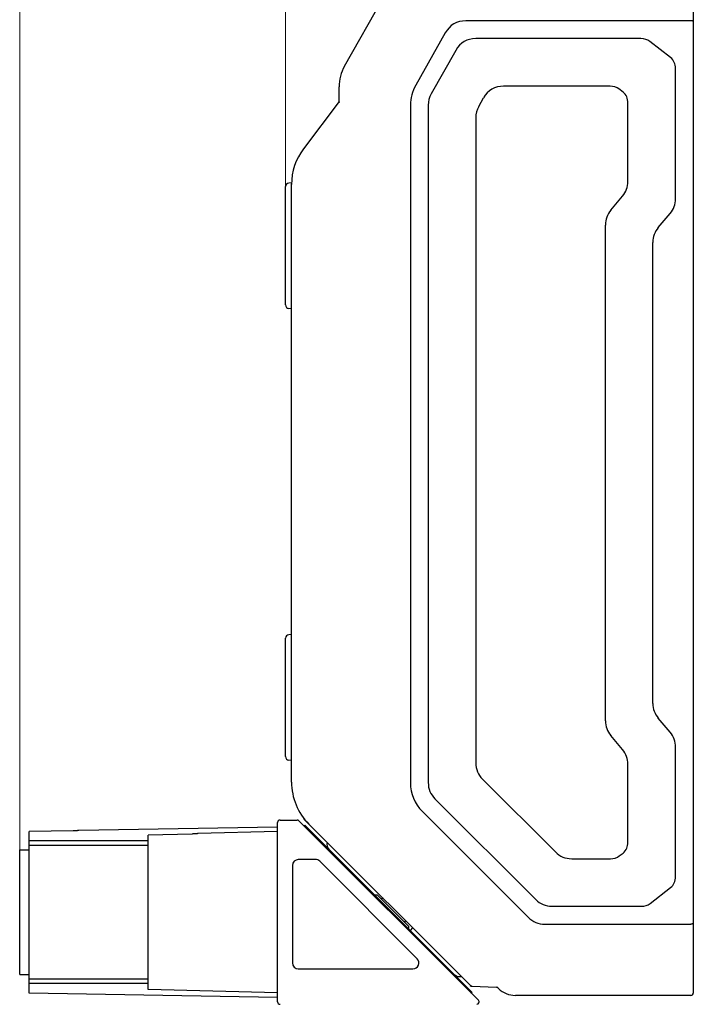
# Model space of a CAD drawing. Header units: millimetres. Extents: x 75 to 555, y 37 to 392.
# Tile 5 of 10: x 246 to 302, y 171 to 254. Entities that reach past the tile are written whole.
import ezdxf

# ---------------------------------------------------------------- set-up
doc = ezdxf.new("R2010")
doc.units = ezdxf.units.MM
doc.header["$LTSCALE"] = 32.67
doc.header["$PDMODE"] = 3
doc.header["$PDSIZE"] = 8
doc.layers.get('0').update_dxf_attribs({"linetype": 'CONTINUOUS'})
doc.layers.get('Defpoints').update_dxf_attribs({"linetype": 'CONTINUOUS'})
doc.layers.add('00_COMPONENTS', color=7, linetype='CONTINUOUS')
doc.layers.add('51__DRAFT_DIMS', color=7, linetype='CONTINUOUS')
doc.styles.add('尺寸值样式', font='兰亭黑 GBK.TTF', dxfattribs={"height": 4})
doc.dimstyles.new('1直线标注', dxfattribs={"dimtxt": 4, "dimasz": 3, "dimexe": 2.5, "dimexo": 0, "dimtad": 1, "dimdec": 1, "dimdsep": 46, "dimtxsty": '尺寸值样式', "dimcen": 0, "dimclrd": 8, "dimclre": 8, "dimclrt": 7, "dimadec": 0, "dimazin": 0, "dimtp": 0.001, "dimtm": 0.001, "dimtfac": 1, "dimtdec": 1, "dimtmove": 0, "dimatfit": 0, "dimldrblk": '_FILLED', "dimfxl": 1, "dimtolj": 1, "dimlwd": 15, "dimlwe": 15, "dimarcsym": 0})

# ---------------------------------------------------------------- blocks, each defined once
blk = doc.blocks.new('*D8')
at = {"layer": '51__DRAFT_DIMS', "color": 8, "lineweight": 15}
for p, q in [((245.523, 184.378), (245.523, 297.451)), ((338.668, 268.068), (338.668, 297.451)), ((248.523, 294.951), (335.668, 294.951))]:
    blk.add_line(p, q, dxfattribs=at)
at = {"layer": '51__DRAFT_DIMS', "color": 8}
for points in [[(248.523, 295.451), (248.523, 294.451), (245.523, 294.951)], [(335.668, 294.451), (335.668, 295.451), (338.668, 294.951)]]:
    blk.add_solid(points, dxfattribs=at)
at = {"layer": 'Defpoints', "color": 0}
for p in [(338.668, 294.951), (338.668, 268.068), (245.523, 184.378)]:
    blk.add_point(p, dxfattribs=at)
at = {"layer": '51__DRAFT_DIMS', "color": 7, "insert": (291.817, 300.91), "char_height": 4, "attachment_point": 2, "line_spacing_factor": 0.9, "style": '尺寸值样式'}
blk.add_mtext('\\A1;93.1', dxfattribs=at)
blk = doc.blocks.new('_FILLED')
at = {"color": 0, "linetype": 'ByBlock'}
blk.add_solid([(0, 0), (-1, 0.167), (-1, -0.167)], dxfattribs=at)
blk = doc.blocks.new('*D9')
at = {"layer": '51__DRAFT_DIMS', "color": 8, "lineweight": 15}
for p, q in [((267.893, 240.175), (267.893, 286.965)), ((338.668, 268.068), (338.668, 286.965)), ((335.668, 284.465), (270.893, 284.465))]:
    blk.add_line(p, q, dxfattribs=at)
at = {"layer": '51__DRAFT_DIMS', "color": 8}
for points in [[(270.893, 284.965), (270.893, 283.965), (267.893, 284.465)], [(335.668, 283.965), (335.668, 284.965), (338.668, 284.465)]]:
    blk.add_solid(points, dxfattribs=at)
at = {"layer": 'Defpoints', "color": 0}
for p in [(267.893, 284.465), (338.668, 268.068), (267.893, 240.175)]:
    blk.add_point(p, dxfattribs=at)
at = {"layer": '51__DRAFT_DIMS', "color": 7, "insert": (303.236, 290.424), "char_height": 4, "attachment_point": 2, "line_spacing_factor": 0.9, "style": '尺寸值样式'}
blk.add_mtext('\\A1;70.8', dxfattribs=at)

msp = doc.modelspace()

# ---------------------------------------------------------------- linework, layer by layer
at = {"layer": '00_COMPONENTS'}
for p, q in [((302.1929, 259.9249), (302.1929, 172.3249)), ((272.8455, 250.3035), (277.8189, 259.1085)), ((301.9929, 254.1249), (283.0604, 254.1249)), ((281.3217, 253.1101), (278.8376, 248.7122)), ((297.7902, 252.6249), (283.9029, 252.6249)), ((300.2826, 251.0256), (298.5335, 252.3921)), ((282.2134, 251.6389), (280.1438, 247.9747)), ((300.6929, 239.1611), (300.6929, 250.0918)), ((272.3929, 247.3043), (272.3929, 248.5822)), ((295.1947, 248.6249), (286.2375, 248.6249)), ((296.2826, 248.1229), (295.938, 248.3921)), ((272.3929, 247.3249), (269.402, 243.3619)), ((278.3929, 247.0208), (278.3929, 190.0348)), ((279.8929, 247.0205), (279.8929, 190.0352)), ((284.1438, 246.9231), (284.5481, 247.6389)), ((296.6929, 240.617), (296.6929, 247.1891)), ((283.8929, 245.9689), (283.8929, 191.6921)), ((268.3952, 240.4977), (268.1616, 240.4732)), ((268.3929, 190.0747), (268.3929, 240.4023)), ((267.8929, 230.2151), (267.8929, 240.1748)), ((295.2469, 238.1875), (296.239, 239.3698)), ((299.2469, 236.7316), (300.239, 237.914)), ((294.7929, 195.2396), (294.7929, 236.9403)), ((298.7929, 196.6955), (298.7929, 235.4844)), ((268.3929, 229.8924), (268.1616, 229.9167)), ((267.8929, 192.2151), (267.8929, 202.1748)), ((268.3929, 202.4975), (268.1616, 202.4732)), ((300.239, 194.2659), (299.2469, 195.4483)), ((296.239, 192.81), (295.2469, 193.9924)), ((300.6929, 182.138), (300.6929, 193.0187)), ((268.3929, 191.8924), (268.1616, 191.9167)), ((296.6929, 185.0407), (296.6929, 191.5628)), ((284.4612, 190.3201), (290.5881, 184.1932)), ((268.8202, 188.0523), (268.8201, 188.0526)), ((280.4612, 188.6632), (288.9312, 180.1932)), ((279.4002, 187.6029), (288.2933, 178.7098)), ((267.2232, 171.5777), (267.2232, 186.6777)), ((267.4232, 186.8777), (268.8703, 186.8777)), ((284.1118, 171.7191), (269.0118, 186.8191)), ((269.4338, 186.9628), (269.4594, 186.9885)), ((269.4338, 186.9628), (283.4991, 172.8974)), ((269.4479, 186.3829), (269.5168, 186.4555)), ((269.5371, 186.8919), (269.451, 186.98)), ((269.5168, 186.4555), (283.5874, 172.3849)), ((250.0319, 185.9727), (246.3232, 185.9042)), ((246.3232, 172.3277), (246.3232, 185.9042)), ((250.0751, 185.9737), (250.0319, 185.9727)), ((250.118, 185.975), (250.0751, 185.9737)), ((250.1602, 185.9765), (250.118, 185.975)), ((250.2013, 185.9783), (250.1602, 185.9765)), ((250.2409, 185.9803), (250.2013, 185.9783)), ((250.2786, 185.9824), (250.2409, 185.9803)), ((250.314, 185.9846), (250.2786, 185.9824)), ((250.3469, 185.9869), (250.314, 185.9846)), ((250.377, 185.9891), (250.3469, 185.9869)), ((250.4042, 185.9913), (250.377, 185.9891)), ((250.4281, 185.9933), (250.4042, 185.9913)), ((250.4484, 185.9951), (250.4281, 185.9933)), ((250.4648, 185.9967), (250.4484, 185.9951)), ((250.477, 185.9979), (250.4648, 185.9967)), ((250.4851, 185.9987), (250.477, 185.9979)), ((250.4904, 185.9993), (250.4851, 185.9987)), ((267.2232, 186.2925), (250.5096, 186.0008)), ((260.0344, 185.7062), (256.3232, 185.6031)), ((256.3232, 172.6277), (256.3232, 185.6031)), ((260.0788, 185.7077), (260.0344, 185.7062)), ((260.1222, 185.7093), (260.0788, 185.7077)), ((260.1643, 185.7113), (260.1222, 185.7093)), ((260.205, 185.7134), (260.1643, 185.7113)), ((260.2441, 185.7157), (260.205, 185.7134)), ((260.2814, 185.7181), (260.2441, 185.7157)), ((260.3167, 185.7206), (260.2814, 185.7181)), ((260.3497, 185.7231), (260.3167, 185.7206)), ((260.3803, 185.7256), (260.3497, 185.7231)), ((260.408, 185.728), (260.3803, 185.7256)), ((260.4437, 185.7313), (260.408, 185.728)), ((260.4711, 185.7339), (260.4437, 185.7313)), ((260.4949, 185.7363), (260.4711, 185.7339)), ((267.2232, 185.9131), (260.5103, 185.7373)), ((256.3232, 185.1277), (246.3232, 185.1277)), ((256.3232, 184.7527), (246.3232, 184.7527)), ((245.5232, 184.3777), (246.3232, 184.3777)), ((245.5232, 173.8778), (245.5232, 184.3776)), ((295.9636, 183.8578), (296.2826, 184.107)), ((270.4061, 183.5577), (268.9632, 183.5577)), ((278.9596, 175.2112), (270.7596, 183.4112)), ((291.9601, 183.6249), (295.2203, 183.6249)), ((268.4632, 183.0577), (268.4632, 174.8577)), ((298.5591, 179.8578), (300.2826, 181.2043)), ((275.6163, 180.5681), (275.4042, 180.5681)), ((275.6163, 180.5681), (278.2326, 177.9518)), ((290.3032, 179.6249), (297.8158, 179.6249)), ((289.7054, 178.1249), (301.9929, 178.1249)), ((278.2326, 177.9518), (278.2326, 177.7397)), ((278.5825, 177.8141), (278.3741, 177.5982)), ((268.9632, 174.3577), (278.6061, 174.3577)), ((245.5232, 173.8777), (246.3232, 173.8777)), ((256.3232, 173.5027), (246.3232, 173.5027)), ((256.3232, 173.1277), (246.3232, 173.1277)), ((267.2232, 171.9629), (246.3232, 172.3277)), ((267.2232, 172.3423), (256.3232, 172.6277)), ((283.4573, 172.3735), (283.5874, 172.3849)), ((283.559, 172.8953), (283.4991, 172.8974)), ((283.578, 172.8947), (285.6119, 172.8236)), ((285.6605, 172.8573), (285.8072, 172.7107)), ((301.9929, 172.1249), (287.2214, 172.1249))]:
    msp.add_line(p, q, dxfattribs=at)
for points in [[(250.5096, 186.0008), (250.5055, 186.0006), (250.5016, 186.0004), (250.4977, 186.0001), (250.494, 185.9997), (250.4904, 185.9993)], [(260.5103, 185.7373), (260.5075, 185.7372), (260.5033, 185.737), (260.4991, 185.7367), (260.4949, 185.7363)]]:
    msp.add_lwpolyline(points, dxfattribs=at)
for centre, radius, start, end in [((275.8929, 248.5822), 3.5, 150.540825, 180), ((273.3929, 240.3499), 5, 142.957525, 180), ((268.1929, 240.1748), 0.3, 96, 180), ((268.1929, 230.2151), 0.3, 180, 264), ((268.1929, 202.1748), 0.3, 96, 180), ((268.1929, 192.2151), 0.3, 180, 264), ((273.3929, 190.0747), 5, 180, 225), ((267.4232, 186.6777), 0.2, 90, 180), ((268.8703, 186.6777), 0.2, 45, 90), ((271.9747, 184.8461), 0.6, 165, 225), ((268.9632, 183.0577), 0.5, 90, 180), ((270.4061, 183.0577), 0.5, 45, 90), ((276.5356, 178.871), 1.5, 107.176239, 113.487346), ((276.5356, 178.871), 1.5, 336.512654, 342.823761), ((268.9632, 174.8577), 0.5, 180, 270), ((278.6061, 174.8577), 0.5, 270, 45), ((282.5106, 174.3102), 0.6, 225, 285), ((283.6063, 173.1438), 0.25, 225, 268), ((283.5849, 173.0945), 0.2, 225, 268), ((285.5687, 172.525), 0.3, 45, 85.133342), ((287.2214, 174.1249), 2, 225, 270), ((301.9929, 172.3249), 0.2, 270, 0), ((267.4232, 171.5777), 0.2, 180, 270), ((283.9703, 171.5777), 0.2, 270, 45)]:
    msp.add_arc(centre, radius, start, end, dxfattribs=at)
for centre, major_axis, ratio, start_param, end_param in [((285.6829, 247.6349), (3.6369, -6.2311), 0.498973, 2.8582004, 3.4249849), ((302.0223, 219.6401), (-19.1075, 32.7374), 0.2110506, -0.1225644, 0.1225644), ((285.2001, 232.0094), (13.2599, 20.4351), 0.2052532, -0.0180324, 0.1324051), ((280.0774, 236.0117), (20.4053, 14.8076), 0.1983189, -0.1429334, 0.0569276), ((289.5702, 244.9865), (11.0655, -2.9091), 0.5418874, 3.0000842, 3.2831011), ((304.357, 215.6401), (19.1075, -32.7374), 0.2110506, 3.0190283, 3.2641571), ((282.6046, 228.0094), (-13.2599, -20.4351), 0.2052532, 3.1235602, 3.2739978), ((312.8778, 238.859), (32.9221, -8.6551), 0.2350123, 3.079887, 3.2032983), ((276.0774, 233.109), (-20.4053, -14.8076), 0.1983189, 2.9986593, 3.1985203), ((316.8778, 237.8074), (32.9221, -8.6551), 0.2350123, 3.079887, 3.2032983), ((263.7081, 251.9163), (-32.8712, 11.9641), 0.2286971, 3.0585452, 3.2246402), ((267.7081, 250.4604), (32.8712, -11.9641), 0.2286971, -0.0830475, 0.0830475), ((327.7778, 225.641), (32.8712, -11.9641), 0.2286971, 3.0585452, 3.2246402), ((331.7778, 224.1851), (32.8712, -11.9641), 0.2286971, 3.0585452, 3.2246402), ((331.7778, 207.9948), (32.8712, 11.9641), 0.2286971, 3.0585452, 3.2246402), ((327.7778, 206.5389), (32.8712, 11.9641), 0.2286971, 3.0585452, 3.2246402), ((267.7081, 181.7194), (32.8712, 11.9641), 0.2286971, -0.0830475, 0.0830475), ((263.7081, 180.2636), (-32.8712, -11.9641), 0.2286971, 3.0585452, 3.2246402), ((316.8778, 204.5512), (32.8425, 13.6038), 0.2250451, 3.0486445, 3.2345408), ((289.5702, 193.24), (10.9225, 4.5242), 0.5244278, 2.9276907, 3.3554946), ((312.8778, 202.8943), (32.8425, 13.6038), 0.2250451, 3.0486445, 3.2345408), ((276.0774, 199.1209), (-20.4053, 14.8076), 0.1983189, 3.0846651, 3.284526), ((304.8192, 216.6098), (13.6038, 32.8425), 0.2250451, 3.0486445, 3.2345408), ((282.6302, 204.2405), (-13.2599, 20.4351), 0.2052532, 3.0091875, 3.1596251), ((280.0774, 196.2182), (20.4053, -14.8076), 0.1983189, -0.0569276, 0.1429334), ((303.1623, 212.6098), (13.6038, 32.8425), 0.2250451, -3.2345408, -3.0486445), ((285.2257, 200.2405), (-13.2599, 20.4351), 0.2052532, -3.2739978, -3.1235602), ((291.5665, 184.6149), (2.627, 6.3421), 0.5244278, 2.9276907, 3.3554946)]:
    msp.add_ellipse(centre, major_axis=major_axis, ratio=ratio, start_param=start_param, end_param=end_param, dxfattribs=at)
for points, knots in [([(302.1929, 254.0644), (302.1929, 254.0684), (302.1895, 254.0777), (302.1773, 254.0887), (302.159, 254.0988), (302.1345, 254.1077), (302.1045, 254.1151), (302.07, 254.1207), (302.0323, 254.1242), (302.0062, 254.1249), (301.9929, 254.1249)], [0, 0, 0, 0, 0.0553893, 0.1267964, 0.221408, 0.3405235, 0.4824237, 0.6433847, 0.8180834, 1, 1, 1, 1]), ([(272.3929, 247.3043), (272.3929, 247.2948), (272.3965, 247.2742), (272.404, 247.2549), (272.4086, 247.2446)], [0, 0, 0, 0, 0.457996, 1, 1, 1, 1]), ([(302.1929, 178.1855), (302.1929, 178.1814), (302.1895, 178.1722), (302.1773, 178.1611), (302.159, 178.1511), (302.1345, 178.1422), (302.1045, 178.1348), (302.07, 178.1292), (302.0323, 178.1257), (302.0062, 178.1249), (301.9929, 178.1249)], [0, 0, 0, 0, 0.0553893, 0.1267964, 0.221408, 0.3405235, 0.4824237, 0.6433847, 0.8180834, 1, 1, 1, 1])]:
    msp.add_open_spline(points, degree=3, knots=knots, dxfattribs=at)

# ---------------------------------------------------------------- dimensions: what is measured, and where the dimension line sits
at = {"layer": '51__DRAFT_DIMS'}
dim = msp.add_linear_dim(base=(338.6679, 294.9515), p1=(245.5232, 184.3777), p2=(338.6679, 268.0681), dimstyle='1直线标注', dxfattribs=at)
dim.commit()
dim.dimension.update_dxf_attribs({"geometry": '*D8', "text_midpoint": (291.8172, 294.9515), "dimtype": 160})
dim = msp.add_linear_dim(base=(267.8929, 284.4654), p1=(338.6679, 268.0681), p2=(267.8929, 240.1748), angle=180, dimstyle='1直线标注', dxfattribs=at)
dim.commit()
dim.dimension.update_dxf_attribs({"geometry": '*D9', "text_midpoint": (303.2365, 284.4654), "dimtype": 160})

doc.saveas('drawing.dxf')
